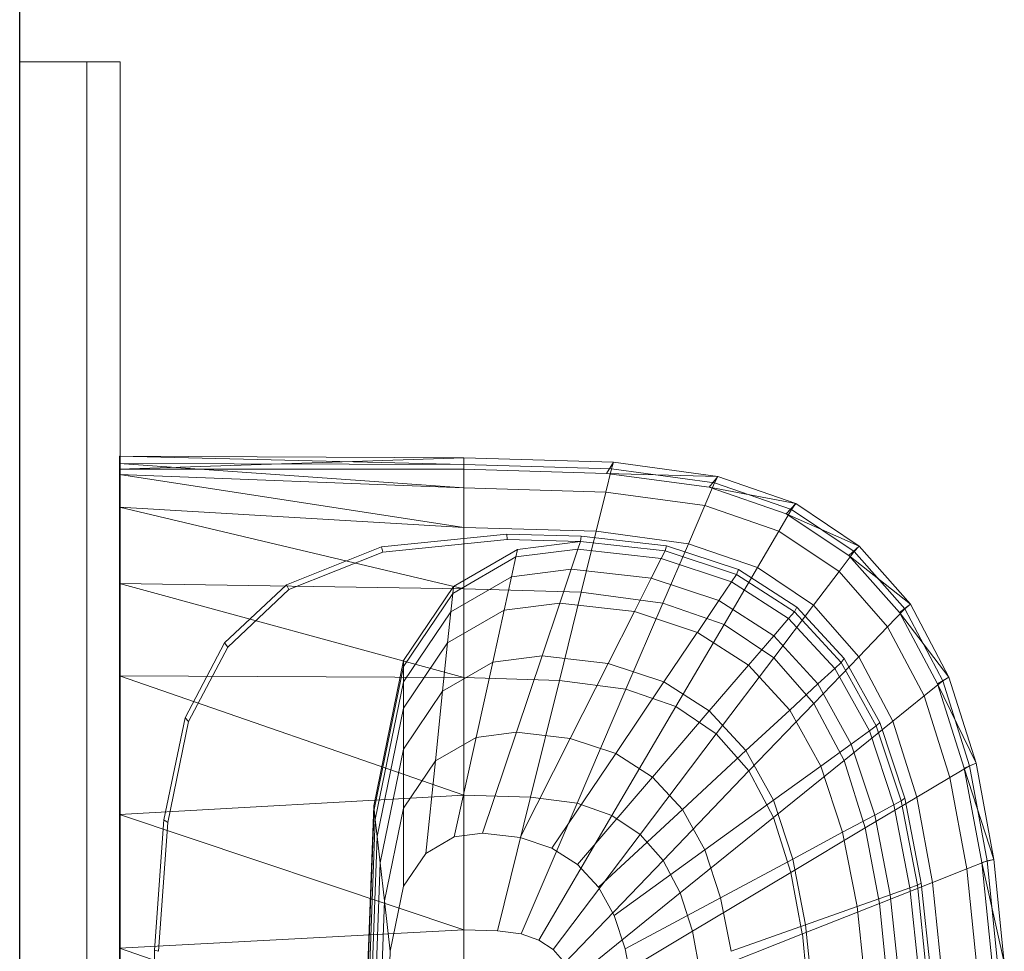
# Model space of a CAD drawing. Header units: metres. Extents: x 397.7 to 427.5, y 12.7 to 28.4.
# Tile 41 of 72: x 404.437 to 404.731, y 27.325 to 27.603. Entities that reach past the tile are written whole.
import ezdxf

# ---------------------------------------------------------------- set-up
doc = ezdxf.new("R2010")
doc.units = ezdxf.units.M
for name, color, linetype, lineweight in [('02_MOBILIARIO', 7, 'Continuous', 18), ('A-DETL-____-MBND', 7, 'Continuous', 18), ('A-GENM-____-OTLN', 7, 'Continuous', 18), ('A-WALL-____-MCUT', 7, 'Continuous', 25), ('A-WALL-____-OTLN', 7, 'Continuous', 25)]:
    doc.layers.add(name, color=color, linetype=linetype, lineweight=lineweight)

# ---------------------------------------------------------------- blocks, each defined once
blk = doc.blocks.new('Family - Rentamans P3-156316-06_CLI_AIGUA_P3')
at = {"layer": 'A-DETL-____-MBND', "color": 253, "true_color": 0xaaaaaa}
for p, q in [((0, 0.36146), (0, 0.36526)), ((0, 0.36526), (0, 0.36308)), ((0.10273, 0.3648), (0, 0.36526)), ((0.10273, 0.36283), (0, 0.36526)), ((0.10273, 0.3648), (0, 0.36146)), ((0.14736, 0.36347), (0.10273, 0.3648)), ((0.10273, 0.36283), (0.10273, 0.3648)), ((0.10273, 0.36479), (0.10273, 0.36141)), ((0, 0.36308), (0, 0.35983)), ((0.10273, 0.36283), (0, 0.36308)), ((0, 0.36308), (0.10273, 0.35585)), ((0.10273, 0.36141), (0, 0.36146)), ((0, 0.36146), (0, 0.00406)), ((0.14679, 0.36152), (0.10273, 0.36283)), ((0.10273, 0.36283), (0.10273, 0.35585)), ((0.14525, 0.36016), (0.10273, 0.36141)), ((0.14508, 0.3546), (0.14679, 0.36152)), ((0.14525, 0.36016), (0.14736, 0.36347)), ((0.14679, 0.36152), (0.14736, 0.36347)), ((0.17751, 0.35738), (0.14679, 0.36152)), ((0.17848, 0.35928), (0.14736, 0.36347)), ((0, 0.35983), (0, 0.35008)), ((0.10273, 0.35585), (0, 0.35983)), ((0, 0.35983), (0.10273, 0.34405)), ((0.17596, 0.35605), (0.14525, 0.36016)), ((0.17848, 0.35928), (0.14525, 0.36016)), ((0.17596, 0.35605), (0.17848, 0.35928)), ((0.17751, 0.35738), (0.17848, 0.35928)), ((0.20176, 0.35121), (0.17848, 0.35928)), ((0.10273, 0.35585), (0.10273, 0.34405)), ((0.14508, 0.3546), (0.10273, 0.35585)), ((0.17461, 0.35061), (0.17751, 0.35738)), ((0.19894, 0.34814), (0.17596, 0.35605)), ((0.20176, 0.35121), (0.17596, 0.35605)), ((0.2005, 0.34941), (0.17751, 0.35738)), ((0.14508, 0.3546), (0.1422, 0.34287)), ((0.17461, 0.35061), (0.14508, 0.3546)), ((0, 0.35008), (0, 0.32734)), ((0.10273, 0.34405), (0, 0.35008)), ((0, 0.35008), (0.10273, 0.32574)), ((0.16971, 0.33917), (0.17461, 0.35061)), ((0.19671, 0.34296), (0.17461, 0.35061)), ((0.19894, 0.34814), (0.20176, 0.35121)), ((0.2005, 0.34941), (0.20176, 0.35121)), ((0.22069, 0.33849), (0.20176, 0.35121)), ((0.19671, 0.34296), (0.2005, 0.34941)), ((0.21762, 0.33569), (0.19894, 0.34814)), ((0.22069, 0.33849), (0.19894, 0.34814)), ((0.21918, 0.33686), (0.2005, 0.34941)), ((0.10273, 0.34405), (0.10273, 0.32574)), ((0.1422, 0.34287), (0.10273, 0.34405)), ((0.07816, 0.33823), (0.11557, 0.34199)), ((0.11557, 0.34199), (0.13769, 0.34144)), ((0.11566, 0.34041), (0.11557, 0.34199)), ((0.13755, 0.33987), (0.13769, 0.34144)), ((0.13769, 0.34144), (0.16318, 0.33856)), ((0.1422, 0.34287), (0.13772, 0.3247)), ((0.16971, 0.33917), (0.1422, 0.34287)), ((0.1903, 0.33203), (0.19671, 0.34296)), ((0.21467, 0.33089), (0.19671, 0.34296)), ((0.04977, 0.3269), (0.07816, 0.33823)), ((0.07861, 0.33669), (0.07816, 0.33823)), ((0.07861, 0.33669), (0.11566, 0.34041)), ((0.11566, 0.34041), (0.13755, 0.33987)), ((0.11875, 0.33749), (0.13755, 0.33987)), ((0.13678, 0.33756), (0.13755, 0.33987)), ((0.13755, 0.33987), (0.1628, 0.33702)), ((0.16971, 0.33917), (0.1621, 0.32141)), ((0.1628, 0.33702), (0.16318, 0.33856)), ((0.16318, 0.33856), (0.18466, 0.33146)), ((0.1903, 0.33203), (0.16971, 0.33917)), ((0.21762, 0.33569), (0.22069, 0.33849)), ((0.21918, 0.33686), (0.22069, 0.33849)), ((0.23596, 0.32112), (0.22069, 0.33849)), ((0.05051, 0.32548), (0.07861, 0.33669)), ((0.09941, 0.32432), (0.11825, 0.33522)), ((0.09963, 0.32643), (0.11875, 0.33749)), ((0.11825, 0.33522), (0.11696, 0.32931)), ((0.11825, 0.33522), (0.13678, 0.33756)), ((0.11875, 0.33749), (0.11825, 0.33522)), ((0.13476, 0.33156), (0.13678, 0.33756)), ((0.13678, 0.33756), (0.16165, 0.33475)), ((0.16165, 0.33475), (0.1628, 0.33702)), ((0.1628, 0.33702), (0.18406, 0.32998)), ((0.21467, 0.33089), (0.21918, 0.33686)), ((0.2327, 0.31866), (0.21762, 0.33569)), ((0.23596, 0.32112), (0.21762, 0.33569)), ((0.23426, 0.31971), (0.21918, 0.33686)), ((0.15867, 0.32886), (0.16165, 0.33475)), ((0.16165, 0.33475), (0.1826, 0.32782)), ((0.18036, 0.31508), (0.1903, 0.33203)), ((0.20704, 0.32079), (0.1903, 0.33203)), ((0.09884, 0.31884), (0.11696, 0.32931)), ((0.11696, 0.32931), (0.11476, 0.31932)), ((0.11696, 0.32931), (0.13476, 0.33156)), ((0.13135, 0.32141), (0.13476, 0.33156)), ((0.13476, 0.33156), (0.15867, 0.32886)), ((0.1826, 0.32782), (0.18406, 0.32998)), ((0.18406, 0.32998), (0.18466, 0.33146)), ((0.18406, 0.32998), (0.20135, 0.31889)), ((0.18466, 0.33146), (0.20212, 0.32026)), ((0.20704, 0.32079), (0.21467, 0.33089)), ((0.22917, 0.3144), (0.21467, 0.33089)), ((0, 0.32734), (0, 0.29972)), ((0.10273, 0.32574), (0, 0.32734)), ((0, 0.32734), (0.10273, 0.29924)), ((0.03136, 0.30959), (0.04977, 0.3269)), ((0.05051, 0.32548), (0.04977, 0.3269)), ((0.08473, 0.30435), (0.09963, 0.32643)), ((0.09941, 0.32432), (0.09963, 0.32643)), ((0.15363, 0.3189), (0.15867, 0.32886)), ((0.15867, 0.32886), (0.17881, 0.3222)), ((0.17881, 0.3222), (0.1826, 0.32782)), ((0.1826, 0.32782), (0.19963, 0.31689)), ((0.03228, 0.30834), (0.05051, 0.32548)), ((0.08473, 0.30256), (0.09941, 0.32432)), ((0.09941, 0.32432), (0.09884, 0.31884)), ((0.10273, 0.32574), (0.10273, 0.29924)), ((0.13772, 0.3247), (0.10273, 0.32574)), ((0.13772, 0.3247), (0.13123, 0.29839)), ((0.1621, 0.32141), (0.13772, 0.3247)), ((0.11476, 0.31932), (0.13135, 0.32141)), ((0.12606, 0.30567), (0.13135, 0.32141)), ((0.13135, 0.32141), (0.15363, 0.3189)), ((0.1621, 0.32141), (0.1511, 0.29571)), ((0.18036, 0.31508), (0.1621, 0.32141)), ((0.1724, 0.31269), (0.17881, 0.3222)), ((0.17881, 0.3222), (0.19518, 0.3117)), ((0.19519, 0.30512), (0.20704, 0.32079)), ((0.20135, 0.31889), (0.20212, 0.32026)), ((0.20212, 0.32026), (0.21621, 0.30495)), ((0.22054, 0.30543), (0.20704, 0.32079)), ((0.2327, 0.31866), (0.23596, 0.32112)), ((0.23426, 0.31971), (0.23596, 0.32112)), ((0.24746, 0.29938), (0.23596, 0.32112)), ((0.08473, 0.29792), (0.09884, 0.31884)), ((0.09788, 0.30955), (0.11476, 0.31932)), ((0.09884, 0.31884), (0.09788, 0.30955)), ((0.11476, 0.31932), (0.11135, 0.30381)), ((0.14581, 0.30344), (0.15363, 0.3189)), ((0.15363, 0.3189), (0.1724, 0.31269)), ((0.19963, 0.31689), (0.20135, 0.31889)), ((0.20135, 0.31889), (0.2153, 0.30374)), ((0.22917, 0.3144), (0.23426, 0.31971)), ((0.24405, 0.29737), (0.2327, 0.31866)), ((0.24746, 0.29938), (0.2327, 0.31866)), ((0.24562, 0.29825), (0.23426, 0.31971)), ((0.18036, 0.31508), (0.16597, 0.29056)), ((0.19519, 0.30512), (0.18036, 0.31508)), ((0.19518, 0.3117), (0.19963, 0.31689)), ((0.19963, 0.31689), (0.21338, 0.30196)), ((0.22054, 0.30543), (0.22917, 0.3144)), ((0.24008, 0.29377), (0.22917, 0.3144)), ((0.16244, 0.29794), (0.17239, 0.31269)), ((0.1724, 0.31269), (0.18765, 0.3029)), ((0.18765, 0.3029), (0.19518, 0.3117)), ((0.19518, 0.3117), (0.20839, 0.29735)), ((0.01958, 0.28716), (0.03136, 0.30959)), ((0.03228, 0.30834), (0.03136, 0.30959)), ((0.08473, 0.29006), (0.09788, 0.30955)), ((0.09788, 0.30955), (0.09638, 0.29516)), ((0.02062, 0.28613), (0.03228, 0.30834)), ((0.11135, 0.30381), (0.12606, 0.30567)), ((0.1184, 0.28289), (0.12606, 0.30567)), ((0.12606, 0.30567), (0.14581, 0.30344)), ((0.07584, 0.26096), (0.08473, 0.30435)), ((0.08473, 0.30256), (0.08473, 0.30435)), ((0.09638, 0.29516), (0.11135, 0.30381)), ((0.11135, 0.30381), (0.10642, 0.28138)), ((0.13449, 0.28107), (0.14581, 0.30344)), ((0.14581, 0.30344), (0.16244, 0.29794)), ((0.17596, 0.28926), (0.18765, 0.3029)), ((0.17806, 0.28244), (0.19519, 0.30512)), ((0.18765, 0.3029), (0.19996, 0.28953)), ((0.20717, 0.2915), (0.19519, 0.30512)), ((0.20717, 0.2915), (0.22054, 0.30542)), ((0.21338, 0.30196), (0.2153, 0.30374)), ((0.2153, 0.30374), (0.21621, 0.30495)), ((0.2153, 0.30374), (0.2258, 0.28478)), ((0.21621, 0.30495), (0.22681, 0.2858)), ((0.23071, 0.2862), (0.22054, 0.30543)), ((0, 0.29972), (0, 0.2583)), ((0.10273, 0.29924), (0, 0.29972)), ((0, 0.29972), (0.10273, 0.26415)), ((0.07598, 0.25981), (0.08473, 0.30256)), ((0.08473, 0.29792), (0.08473, 0.30256)), ((0.20839, 0.29735), (0.21338, 0.30196)), ((0.21338, 0.30196), (0.22372, 0.28328)), ((0.07631, 0.25683), (0.08473, 0.29792)), ((0.08473, 0.29792), (0.08473, 0.29006)), ((0.10273, 0.29924), (0.10273, 0.26415)), ((0.13123, 0.29839), (0.10273, 0.29924)), ((0.13123, 0.29839), (0.12265, 0.26356)), ((0.1511, 0.29571), (0.13123, 0.29839)), ((0.14804, 0.27659), (0.16244, 0.29794)), ((0.16244, 0.29794), (0.17596, 0.28926)), ((0.19996, 0.28953), (0.20839, 0.29735)), ((0.20839, 0.29735), (0.21834, 0.27939)), ((0.24008, 0.29377), (0.24562, 0.29825)), ((0.24405, 0.29737), (0.24746, 0.29938)), ((0.25202, 0.27221), (0.24405, 0.29737)), ((0.25554, 0.27371), (0.24405, 0.29737)), ((0.24562, 0.29825), (0.24746, 0.29938)), ((0.25359, 0.2729), (0.24562, 0.29825)), ((0.25554, 0.27371), (0.24746, 0.29938)), ((0.08473, 0.27788), (0.09638, 0.29516)), ((0.09638, 0.29516), (0.09423, 0.27433)), ((0.1511, 0.29571), (0.13653, 0.26169)), ((0.1511, 0.29571), (0.16597, 0.29056)), ((0.23071, 0.2862), (0.24008, 0.29377)), ((0.24775, 0.26941), (0.24008, 0.29377)), ((0.18781, 0.27134), (0.20717, 0.2915)), ((0.21618, 0.27446), (0.20717, 0.2915)), ((0.07689, 0.25177), (0.08473, 0.29006)), ((0.08473, 0.29006), (0.08473, 0.27788)), ((0.16597, 0.29056), (0.14692, 0.25809)), ((0.15906, 0.26952), (0.17596, 0.28926)), ((0.16597, 0.29056), (0.17805, 0.28244)), ((0.17596, 0.28926), (0.18688, 0.27741)), ((0.18688, 0.27741), (0.19996, 0.28953)), ((0.19996, 0.28953), (0.20923, 0.2728)), ((0.01327, 0.25673), (0.01958, 0.28716)), ((0.01437, 0.25599), (0.02062, 0.28613)), ((0.02062, 0.28613), (0.01958, 0.28716)), ((0.21618, 0.27446), (0.23071, 0.2862)), ((0.2258, 0.28478), (0.22681, 0.2858)), ((0.22681, 0.2858), (0.23426, 0.26319)), ((0.23785, 0.2635), (0.23071, 0.2862)), ((0.10642, 0.28138), (0.1184, 0.28289)), ((0.10826, 0.25273), (0.1184, 0.28289)), ((0.1184, 0.28289), (0.13449, 0.28107)), ((0.17805, 0.28244), (0.15537, 0.25241)), ((0.17805, 0.28244), (0.18781, 0.27134)), ((0.21834, 0.27939), (0.22372, 0.28328)), ((0.22372, 0.28328), (0.2258, 0.28478)), ((0.22372, 0.28328), (0.23099, 0.26122)), ((0.2258, 0.28478), (0.23317, 0.26239)), ((0.09423, 0.27433), (0.10642, 0.28138)), ((0.10642, 0.28138), (0.09989, 0.25167)), ((0.1195, 0.25146), (0.13449, 0.28107)), ((0.13449, 0.28107), (0.14804, 0.27659)), ((0.20923, 0.2728), (0.21834, 0.27939)), ((0.21834, 0.27939), (0.22533, 0.25818)), ((0.07778, 0.24394), (0.08473, 0.27788)), ((0.08473, 0.27788), (0.08473, 0.26025)), ((0.12897, 0.24833), (0.14804, 0.27659)), ((0.14804, 0.27659), (0.15906, 0.26952)), ((0.16795, 0.25986), (0.18688, 0.27741)), ((0.18688, 0.27741), (0.19509, 0.26258)), ((0.08473, 0.26025), (0.09423, 0.27433)), ((0.09423, 0.27433), (0.09137, 0.24674)), ((0.19515, 0.25746), (0.21618, 0.27446)), ((0.22251, 0.25433), (0.21618, 0.27446)), ((0.25202, 0.27221), (0.25554, 0.27371)), ((0.25359, 0.2729), (0.25554, 0.27371)), ((0.26089, 0.24493), (0.25554, 0.27371)), ((0.18781, 0.27134), (0.16218, 0.24466)), ((0.18781, 0.27134), (0.19515, 0.25746)), ((0.19509, 0.26258), (0.20923, 0.2728)), ((0.20923, 0.2728), (0.21574, 0.25304)), ((0.24775, 0.26941), (0.25359, 0.2729)), ((0.2573, 0.24402), (0.25202, 0.27221)), ((0.26089, 0.24493), (0.25202, 0.27221)), ((0.25887, 0.24449), (0.25359, 0.2729)), ((0.13667, 0.24339), (0.15906, 0.26952)), ((0.15906, 0.26952), (0.16795, 0.25986)), ((0.23785, 0.2635), (0.24775, 0.26941)), ((0.25282, 0.2421), (0.24775, 0.26941)), ((0.10273, 0.26415), (0, 0.2583)), ((0.10273, 0.26415), (0.10273, 0.22395)), ((0.12264, 0.26356), (0.10273, 0.26415)), ((0.12264, 0.26356), (0.11281, 0.22365)), ((0.11983, 0.2227), (0.13653, 0.26169)), ((0.12264, 0.26356), (0.13653, 0.26169)), ((0.13653, 0.26169), (0.14692, 0.25809)), ((0.17464, 0.24778), (0.19509, 0.26258)), ((0.19509, 0.26258), (0.20086, 0.24506)), ((0.22251, 0.25433), (0.23785, 0.2635)), ((0.23099, 0.26122), (0.23317, 0.26239)), ((0.23317, 0.26239), (0.23426, 0.26319)), ((0.23317, 0.26239), (0.23806, 0.23729)), ((0.23426, 0.26319), (0.23919, 0.23784)), ((0.24258, 0.23805), (0.23785, 0.2635)), ((0.07287, 0.18276), (0.07584, 0.26096)), ((0.07304, 0.18276), (0.07598, 0.25981)), ((0.07598, 0.25981), (0.07584, 0.26096)), ((0.07631, 0.25683), (0.07598, 0.25981)), ((0.07907, 0.2326), (0.08473, 0.26025)), ((0.08473, 0.26025), (0.08473, 0.23691)), ((0.14288, 0.23664), (0.16795, 0.25986)), ((0.16795, 0.25986), (0.17464, 0.24778)), ((0.22533, 0.25818), (0.23099, 0.26122)), ((0.23099, 0.26122), (0.2358, 0.23649)), ((0, 0.2583), (0, 0.2185)), ((0, 0.2583), (0.10273, 0.22395)), ((0.01046, 0.21786), (0.01327, 0.25673)), ((0.01159, 0.21751), (0.01437, 0.25599)), ((0.01437, 0.25599), (0.01327, 0.25673)), ((0.074, 0.19601), (0.07631, 0.25683)), ((0.07689, 0.25177), (0.07631, 0.25683)), ((0.14692, 0.25809), (0.12509, 0.22088)), ((0.14692, 0.25809), (0.15537, 0.25241)), ((0.19515, 0.25746), (0.16731, 0.23496)), ((0.19515, 0.25746), (0.20031, 0.24107)), ((0.21574, 0.25304), (0.22533, 0.25818)), ((0.22533, 0.25818), (0.22995, 0.23441)), ((0.09989, 0.25167), (0.10826, 0.25273)), ((0.10826, 0.25273), (0.1195, 0.25146)), ((0.20031, 0.24107), (0.22251, 0.25433)), ((0.20086, 0.24506), (0.21574, 0.25304)), ((0.21574, 0.25304), (0.22004, 0.23089)), ((0.2267, 0.23178), (0.22251, 0.25433)), ((0.07426, 0.18276), (0.07689, 0.25177)), ((0.07689, 0.25177), (0.07778, 0.24394)), ((0.09137, 0.24674), (0.09989, 0.25167)), ((0.1195, 0.25146), (0.12897, 0.24833)), ((0.15537, 0.25241), (0.12937, 0.21801)), ((0.15537, 0.25241), (0.16218, 0.24466)), ((0.12897, 0.24833), (0.13667, 0.24339)), ((0.14756, 0.2282), (0.17464, 0.24778)), ((0.17464, 0.24778), (0.17934, 0.23351)), ((0.07545, 0.18276), (0.07778, 0.24394)), ((0.07778, 0.24394), (0.07907, 0.2326)), ((0.08473, 0.23691), (0.09137, 0.24674)), ((0.16218, 0.24466), (0.13282, 0.21409)), ((0.16218, 0.24466), (0.16731, 0.23496)), ((0.17934, 0.23351), (0.20086, 0.24506)), ((0.20086, 0.24506), (0.20468, 0.22542)), ((0.25282, 0.2421), (0.25887, 0.24449)), ((0.2573, 0.24402), (0.26089, 0.24493)), ((0.26035, 0.21386), (0.2573, 0.24402)), ((0.26398, 0.21415), (0.2573, 0.24402)), ((0.25887, 0.24449), (0.26089, 0.24493)), ((0.26192, 0.2141), (0.25887, 0.24449)), ((0.26398, 0.21415), (0.26089, 0.24493)), ((0.13667, 0.24339), (0.14288, 0.23664)), ((0.20031, 0.24107), (0.17092, 0.2235)), ((0.20031, 0.24107), (0.20372, 0.22269)), ((0.24258, 0.23805), (0.25282, 0.2421)), ((0.25575, 0.21289), (0.25282, 0.2421)), ((0.2267, 0.23178), (0.24258, 0.23805)), ((0.24532, 0.21083), (0.24258, 0.23805)), ((0.08078, 0.21759), (0.08473, 0.23691)), ((0.14288, 0.23664), (0.14756, 0.2282)), ((0.22995, 0.23441), (0.2358, 0.23649)), ((0.2358, 0.23649), (0.23806, 0.2373)), ((0.2358, 0.23649), (0.23859, 0.21004)), ((0.23806, 0.23729), (0.23919, 0.23784)), ((0.23806, 0.23729), (0.24088, 0.21045)), ((0.23919, 0.23784), (0.24205, 0.21072)), ((0.07717, 0.18276), (0.07907, 0.2326)), ((0.08078, 0.21759), (0.07907, 0.2326)), ((0.16731, 0.23496), (0.13541, 0.20918)), ((0.15084, 0.21822), (0.17934, 0.23351)), ((0.16731, 0.23496), (0.17092, 0.2235)), ((0.17934, 0.23351), (0.18245, 0.21752)), ((0.22004, 0.23089), (0.22995, 0.23441)), ((0.22995, 0.23441), (0.23263, 0.20898)), ((0.20373, 0.22269), (0.2267, 0.23177)), ((0.20468, 0.22542), (0.22004, 0.23089)), ((0.22004, 0.23089), (0.22254, 0.20719)), ((0.22913, 0.20764), (0.2267, 0.23178)), ((0.14756, 0.2282), (0.15084, 0.21822)), ((0.10273, 0.22395), (0, 0.2185)), ((0.10273, 0.22395), (0.10273, 0.18276)), ((0.10273, 0.22395), (0.11281, 0.22365)), ((0.11281, 0.22365), (0.11983, 0.2227)), ((0.17092, 0.2235), (0.13724, 0.20338)), ((0.17092, 0.2235), (0.1733, 0.21066)), ((0.18245, 0.21752), (0.20468, 0.22542)), ((0.20468, 0.22542), (0.20689, 0.20442)), ((0.11983, 0.2227), (0.12509, 0.22088)), ((0.12509, 0.22088), (0.12937, 0.21801)), ((0.20373, 0.22269), (0.1733, 0.21066)), ((0.20373, 0.22269), (0.2057, 0.20303)), ((0, 0.2185), (0, 0.18276)), ((0, 0.2185), (0.10273, 0.18276)), ((0.00965, 0.18276), (0.01046, 0.21786)), ((0.01159, 0.21751), (0.01046, 0.21786)), ((0.07945, 0.18276), (0.08078, 0.21759)), ((0.12937, 0.21801), (0.13282, 0.21409)), ((0.15084, 0.21822), (0.15302, 0.20705))]:
    blk.add_line(p, q, dxfattribs=at)
blk = doc.blocks.new('Family - LONDR55-XX_ZZ-ARQ-CAA-M3D-Londres55-156494-06_CLI_AIGUA_P3')
at = {"layer": 'A-GENM-____-OTLN', "color": 253, "true_color": 0xaaaaaa}
for p, q in [((0.6, 0.03), (0, 0.03)), ((0, 0.03), (0, 0.01)), ((0, 0.03), (0, 0.01)), ((0.6, 0.03), (0, 0.03)), ((0.6, 0.01), (0.6, 0.03)), ((0.6, 0.01), (0.6, 0.03)), ((0.6, 0.01), (0, 0.01)), ((0, 0.01), (0, 0)), ((0, 0), (0, 0.01)), ((0, 0.01), (0.6, 0.01)), ((0, 0.01), (0.6, 0.01)), ((0, 0.01), (0.6, 0.01)), ((0.6, 0), (0.6, 0.01)), ((0.6, 0.01), (0.6, 0)), ((0, 0), (0.6, 0)), ((0.6, 0), (0, 0))]:
    blk.add_line(p, q, dxfattribs=at)
blk = doc.blocks.new('Family - Mirall P3-156495-06_CLI_AIGUA_P3')
blk.add_blockref('Family - LONDR55-XX_ZZ-ARQ-CAA-M3D-Londres55-156494-06_CLI_AIGUA_P3', (0, 0))
blk = doc.blocks.new('Family - Evans P3-156746-06_CLI_AIGUA_P3')
at = {"layer": 'A-WALL-____-MCUT', "color": 253, "true_color": 0xaaaaaa}
blk.add_line((0, 0), (4.54879, 0), dxfattribs=at)
at = {"layer": 'A-WALL-____-OTLN', "color": 253, "true_color": 0xaaaaaa}
blk.add_line((0, 0), (4.54879, 0), dxfattribs=at)
at = {"layer": 'A-WALL-____-OTLN', "color": 253, "lineweight": 18, "true_color": 0xaaaaaa}
blk.add_line((0, 0), (4.54879, 0), dxfattribs=at)
blk = doc.blocks.new('LONDR55-XX_ZZ-ARQ-CAA-M3D-Londres55_ifc-1-06_CLI_AIGUA_P3')
at = {"layer": '02_MOBILIARIO', "color": 253, "lineweight": 18, "true_color": 0xaaaaaa}
blk.add_blockref('Family - Rentamans P3-156316-06_CLI_AIGUA_P3', (404.46677, 27.10751), dxfattribs=at)
at = {"layer": 'A-GENM-____-OTLN', "color": 253, "lineweight": 18, "true_color": 0xaaaaaa, "rotation": 90}
blk.add_blockref('Family - Mirall P3-156495-06_CLI_AIGUA_P3', (404.46698, 26.99052), dxfattribs=at)
at = {"layer": 'A-WALL-____-OTLN', "color": 253, "lineweight": 18, "true_color": 0xaaaaaa, "rotation": 90}
blk.add_blockref('Family - Evans P3-156746-06_CLI_AIGUA_P3', (404.43698, 23.51946), dxfattribs=at)

msp = doc.modelspace()

# ---------------------------------------------------------------- block references
at = {"lineweight": 5}
msp.add_blockref('LONDR55-XX_ZZ-ARQ-CAA-M3D-Londres55_ifc-1-06_CLI_AIGUA_P3', (0, 0), dxfattribs=at)

doc.saveas('drawing.dxf')
